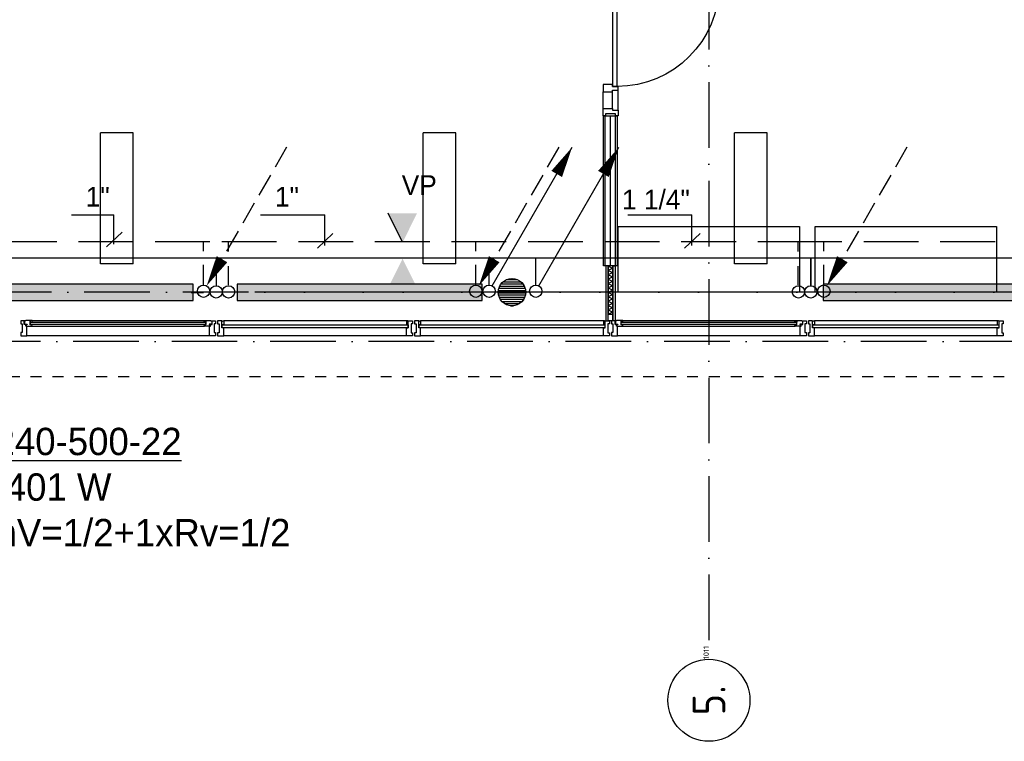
# Model space of a CAD drawing. Extents: x -866131 to -691536, y 173952 to 258052.
# Tile 129 of 160: x -757903 to -748903, y 213166 to 219762. Entities that reach past the tile are written whole.
import ezdxf
from ezdxf.enums import TextEntityAlignment as Align

# ---------------------------------------------------------------- set-up
doc = ezdxf.new("R2010")
doc.units = 0
doc.header["$LTSCALE"] = 100
for name, pattern in [('2322107', [2000, 1000, 1000]), ('2322108', [7, 5, -2]), ('DASHDOT', [9, 6, -1.5, 0, -1.5]), ('HIDDEN', [2, 1, -1])]:
    doc.linetypes.add(name, pattern=pattern)
doc.layers.get('0').update_dxf_attribs({"linetype": 'CONTINUOUS'})
for name, color, linetype in [('AL$1----_ALGEMEEN', 7, 'CONTINUOUS'), ('AL$7----_STRAMIEN', 1, 'DASHDOT'), ('AL21----_BUITENWAND', 4, 'CONTINUOUS'), ('AL22----_BINNENWAND', 7, 'CONTINUOUS'), ('AL28----_KONSTRUKTIE', 3, 'CONTINUOUS'), ('AL31----_BUITENKOZ', 7, 'CONTINUOUS'), ('AL32----_BINNENKOZ', 7, 'CONTINUOUS'), ('AL32----_DRAAIRICHTING', 1, 'CONTINUOUS'), ('ALL-----_REFLIJNEN', 8, 'CONTINUOUS'), ('ALN-----_BLOCKNAAM', 2, 'CONTINUOUS'), ('ALXAA---_GEWBETON', 12, 'CONTINUOUS'), ('ALXOU---_GLAS', 7, 'CONTINUOUS'), ('ARMATUUR', 8, 'CONTINUOUS'), ('WI561---', 1, 'CONTINUOUS'), ('WL561---', 4, 'CONTINUOUS'), ('WL561---_AANVOER', 4, 'CONTINUOUS'), ('WL561---_RETOUR', 4, 'CONTINUOUS'), ('WL570---', 3, 'CONTINUOUS')]:
    doc.layers.add(name, color=color, linetype=linetype)
doc.styles.add('BURO-018', font='BUROFONT.shx', dxfattribs={"height": 180})
doc.styles.add('BURO-025', font='BUROFONT.shx', dxfattribs={"height": 250})
doc.styles.get("Standard").update_dxf_attribs({"font": 'ISOCP'})

# ---------------------------------------------------------------- blocks, each defined once
blk = doc.blocks.new('1011')
at = {"layer": 'AL$7----_STRAMIEN', "color": 7, "linetype": 'CONTINUOUS'}
blk.add_circle((-750, 0), 750, dxfattribs=at)
at = {"layer": 'ALN-----_BLOCKNAAM', "linetype": 'CONTINUOUS'}
blk.add_text('1011', height=100, dxfattribs=at).set_placement((0, 0))
blk = doc.blocks.new('2322401')
at = {"color": 0, "linetype": 'CONTINUOUS'}
for p, q in [((-0.5, 0.5, 1), (-0.5, 0.5)), ((-0.5, 0.5, 1), (-0.5, -0.5, 1)), ((0.5, 0.5, 1), (-0.5, 0.5, 1)), ((0.5, 0.5), (-0.5, 0.5)), ((-0.5, 0.5), (-0.5, -0.5)), ((0.5, 0.5, 1), (0.5, 0.5)), ((0.5, -0.5, 1), (0.5, 0.5, 1)), ((0.5, -0.5), (0.5, 0.5)), ((-0.5, -0.5, 1), (-0.5, -0.5)), ((-0.5, -0.5, 1), (0.5, -0.5, 1)), ((-0.5, -0.5), (0.5, -0.5)), ((0.5, -0.5, 1), (0.5, -0.5))]:
    blk.add_line(p, q, dxfattribs=at)
blk = doc.blocks.new('CVHATCH1')
at = {"color": 0, "linetype": 'CONTINUOUS'}
blk.add_solid([(-0.5, -0.5), (0.5, -0.5), (-0.5, 0.5), (0.5, 0.5)], dxfattribs=at)
blk = doc.blocks.new('LDV1107')
at = {"color": 0, "linetype": 'CONTINUOUS'}
blk.add_line((0.25, 0.433), (6.75, 11.691), dxfattribs=at)
blk.add_lwpolyline([(6.75, 11.691, 0, 1, 0), (5.5, 9.526, 1, 1, 0)], format="xyseb", dxfattribs=at)
blk.add_circle((0, 0), 0.5, dxfattribs=at)
blk = doc.blocks.new('LDV3108')
at = {"color": 0, "linetype": 'CONTINUOUS'}
for p, q in [((6.75, 11.691), (5.813, 10.068)), ((5.438, 9.418), (4.5, 7.794)), ((4.125, 7.145), (3.188, 5.521)), ((2.813, 4.871), (1.875, 3.248)), ((1.5, 2.598), (0.563, 0.974))]:
    blk.add_line(p, q, dxfattribs=at)
blk.add_lwpolyline([(0.25, 0.433, 0, 1, 0), (1.5, 2.598, 1, 1, 0)], format="xyseb", dxfattribs=at)
blk.add_circle((0, 0), 0.5, dxfattribs=at)
blk = doc.blocks.new('CVRINFO2')
at = {"color": 0, "linetype": 'CONTINUOUS', "style": 'BURO-025'}
for tag, p in [('CV_TEXT125', (0, 0)), ('CV_TEXT225', (0, -4.167)), ('CV_TEXT325', (0, -8.333)), ('CV_TEXT425', (0, -12.5))]:
    blk.add_attdef(tag, p, '', height=2.5, dxfattribs=at)

msp = doc.modelspace()

# ---------------------------------------------------------------- hatches: boundary and pattern name
at = {"layer": 'ALXAA---_GEWBETON'}
h = msp.add_hatch(dxfattribs=at)
h.set_pattern_fill('GEWPBET', color=8, scale=100, style=0)
h.set_pattern_definition([(0, (-903703.18, 183726.94), (0, 20), [])])
edge = h.paths.add_edge_path()
edge.add_arc((-753403.003, 217271.228), 125, 0, 360)
at = {"layer": 'WL570---'}
h = msp.add_hatch(color=1, dxfattribs=at)
h.paths.add_polyline_path([(-754270.867, 217993.281), (-754401.694, 217728.43), (-754401.694, 217993.281)])
h.paths.add_polyline_path([(-754401.694, 217993.281), (-754401.694, 217728.43), (-754404.236, 217728.43), (-754535.064, 217993.281)])
h = msp.add_hatch(color=1, dxfattribs=at)
h.paths.add_polyline_path([(-754270.867, 217310.791), (-754401.694, 217575.643), (-754401.694, 217310.791)])
h.paths.add_polyline_path([(-754401.694, 217310.791), (-754401.694, 217575.643), (-754404.236, 217575.643), (-754535.064, 217310.791)])

# ---------------------------------------------------------------- linework, layer by layer
at = {"layer": 'AL$1----_ALGEMEEN', "color": 8}
for p, q in [((-752431.826, 217871.366), (-750773.826, 217871.366)), ((-750773.826, 217871.366), (-750773.826, 217271.366)), ((-750773.826, 217271.366), (-752431.826, 217271.366))]:
    msp.add_line(p, q, dxfattribs=at)
msp.add_lwpolyline([(-750631.826, 217271.366), (-750631.826, 217871.366), (-748973.826, 217871.366), (-748973.826, 217271.366)], close=True, dxfattribs=at)
at = {"layer": 'AL$7----_STRAMIEN', "color": 1}
msp.add_line((-720345.22, 217271.228), (-755752.725, 217271.228), dxfattribs=at)
for points in [[(-751602.826, 240792.855), (-751602.826, 213916.491)], [(-730609.16, 217271.228), (-862679.018, 217271.228)], [(-719909.644, 216821.228), (-863263.924, 216821.228)]]:
    msp.add_lwpolyline(points, dxfattribs=at)
at = {"layer": 'AL21----_BUITENWAND', "color": 8, "linetype": 'HIDDEN'}
msp.add_line((-758802.826, 216501.366), (-726402.826, 216501.366), dxfattribs=at)
at = {"layer": 'AL22----_BINNENWAND', "color": 8}
msp.add_lwpolyline([(-752565.326, 217511.366), (-752565.326, 218884.914), (-752440.326, 218884.914), (-752440.326, 217511.366)], close=True, dxfattribs=at)
at = {"layer": 'AL22----_BINNENWAND', "color": 8, "linetype": 'CONTINUOUS'}
for points in [[(-752550.326, 217511.366), (-752550.326, 218884.914)], [(-752455.326, 217511.366), (-752455.326, 218884.914)]]:
    msp.add_lwpolyline(points, dxfattribs=at)
at = {"layer": 'AL28----_KONSTRUKTIE', "color": 8}
for centre in [(-753403.003, 217271.228), (-753402.826, 217271.228), (-753402.826, 217271.228)]:
    msp.add_circle(centre, 125, dxfattribs=at)
at = {"layer": 'AL31----_BUITENKOZ', "color": 8}
for p, q in [((-757893.826, 217011.366), (-757893.826, 216981.866)), ((-757860.826, 217011.366), (-757893.826, 217011.366)), ((-757860.826, 216975.366), (-757860.826, 217011.366)), ((-757850.577, 217010.124), (-757857.642, 217010.124)), ((-757857.642, 217010.124), (-757857.642, 216980.366)), ((-757848.128, 217014.366), (-757850.577, 217010.124)), ((-757805.642, 217014.366), (-757848.128, 217014.366)), ((-757805.642, 216973.366), (-757805.642, 217014.366)), ((-757805.642, 217012.07), (-757805.642, 216998.538)), ((-757788.642, 217012.07), (-757805.642, 217012.07)), ((-757805.642, 216998.538), (-757788.642, 216998.538)), ((-757790.701, 217014.366), (-756214.951, 217014.366)), ((-757788.642, 216998.538), (-757788.642, 217012.07)), ((-756217.01, 216998.538), (-756217.01, 217012.07)), ((-756217.01, 217012.07), (-756200.01, 217012.07)), ((-756200.01, 216998.538), (-756217.01, 216998.538)), ((-756200.01, 216973.366), (-756200.01, 217014.366)), ((-756200.01, 217014.366), (-756157.524, 217014.366)), ((-756200.01, 217012.07), (-756200.01, 216998.538)), ((-756157.524, 217014.366), (-756155.075, 217010.124)), ((-756155.075, 217010.124), (-756148.01, 217010.124)), ((-756148.01, 217010.124), (-756148.01, 216980.366)), ((-756144.826, 216975.366), (-756144.826, 217011.366)), ((-756144.826, 217011.366), (-756111.826, 217011.366)), ((-756111.826, 217011.366), (-756111.826, 216981.866)), ((-754367.826, 217011.366), (-756037.826, 217011.366)), ((-752567.826, 217011.366), (-754237.826, 217011.366)), ((-752493.826, 217011.366), (-752493.826, 216981.866)), ((-752460.826, 217011.366), (-752493.826, 217011.366)), ((-752460.826, 216975.366), (-752460.826, 217011.366)), ((-752450.577, 217010.124), (-752457.642, 217010.124)), ((-752457.642, 217010.124), (-752457.642, 216980.366)), ((-752448.128, 217014.366), (-752450.577, 217010.124)), ((-752405.642, 217014.366), (-752448.128, 217014.366)), ((-752405.642, 216973.366), (-752405.642, 217014.366)), ((-752405.642, 217012.07), (-752405.642, 216998.538)), ((-752388.642, 217012.07), (-752405.642, 217012.07)), ((-752405.642, 216998.538), (-752388.642, 216998.538)), ((-752390.701, 217014.366), (-750814.951, 217014.366)), ((-752390.701, 217014.366), (-750814.951, 217014.366)), ((-752388.642, 216998.538), (-752388.642, 217012.07)), ((-750817.01, 216998.538), (-750817.01, 217012.07)), ((-750817.01, 217012.07), (-750800.01, 217012.07)), ((-750817.01, 216998.538), (-750817.01, 217012.07)), ((-750817.01, 217012.07), (-750800.01, 217012.07)), ((-750800.01, 216998.538), (-750817.01, 216998.538)), ((-750800.01, 216998.538), (-750817.01, 216998.538)), ((-750800.01, 216973.366), (-750800.01, 217014.366)), ((-750800.01, 217014.366), (-750757.524, 217014.366)), ((-750800.01, 216973.366), (-750800.01, 217014.366)), ((-750800.01, 217014.366), (-750757.524, 217014.366)), ((-750800.01, 217012.07), (-750800.01, 216998.538)), ((-750800.01, 217012.07), (-750800.01, 216998.538)), ((-750757.524, 217014.366), (-750755.075, 217010.124)), ((-750757.524, 217014.366), (-750755.075, 217010.124)), ((-750755.075, 217010.124), (-750748.01, 217010.124)), ((-750755.075, 217010.124), (-750748.01, 217010.124)), ((-750748.01, 217010.124), (-750748.01, 216980.366)), ((-750748.01, 217010.124), (-750748.01, 216980.366)), ((-750744.826, 216975.366), (-750744.826, 217011.366)), ((-750744.826, 217011.366), (-750711.826, 217011.366)), ((-750711.826, 217011.366), (-750711.826, 216981.866)), ((-748967.826, 217011.366), (-750637.826, 217011.366)), ((-757893.826, 216981.866), (-757879.826, 216981.866)), ((-757879.826, 216901.866), (-757893.826, 216901.866)), ((-757893.826, 216901.866), (-757893.826, 216872.366)), ((-757879.826, 216981.866), (-757879.826, 216901.866)), ((-757846.826, 216975.366), (-757860.826, 216975.366)), ((-757857.642, 216980.366), (-757835.142, 216980.366)), ((-757846.826, 216960.366), (-757846.826, 216975.366)), ((-757837.826, 216960.366), (-757846.826, 216960.366)), ((-757835.142, 216975.366), (-757843.142, 216975.366)), ((-757843.142, 216975.366), (-757843.142, 216960.366)), ((-757843.142, 216960.366), (-757837.826, 216960.366)), ((-757837.826, 216960.366), (-757790.701, 216960.366)), ((-757837.826, 216872.366), (-757837.826, 216960.366)), ((-757835.142, 216980.366), (-757835.142, 216975.366)), ((-757788.642, 216973.366), (-757805.642, 216973.366)), ((-757790.701, 216960.366), (-757788.642, 216973.366)), ((-757790.701, 216960.366), (-756214.951, 216960.366)), ((-756214.951, 216960.366), (-756217.01, 216973.366)), ((-756217.01, 216973.366), (-756200.01, 216973.366)), ((-756167.826, 216960.366), (-756214.951, 216960.366)), ((-756148.01, 216980.366), (-756170.51, 216980.366)), ((-756170.51, 216980.366), (-756170.51, 216975.366)), ((-756170.51, 216975.366), (-756162.51, 216975.366)), ((-756162.51, 216960.366), (-756167.826, 216960.366)), ((-756167.826, 216872.366), (-756167.826, 216960.366)), ((-756167.826, 216960.366), (-756158.826, 216960.366)), ((-756162.51, 216975.366), (-756162.51, 216960.366)), ((-756158.826, 216960.366), (-756158.826, 216975.366)), ((-756158.826, 216975.366), (-756144.826, 216975.366)), ((-756111.826, 216981.866), (-756125.826, 216981.866)), ((-756125.826, 216981.866), (-756125.826, 216901.866)), ((-756125.826, 216901.866), (-756111.826, 216901.866)), ((-756111.826, 216901.866), (-756111.826, 216872.366)), ((-752493.826, 216981.866), (-752479.826, 216981.866)), ((-752479.826, 216901.866), (-752493.826, 216901.866)), ((-752493.826, 216901.866), (-752493.826, 216872.366)), ((-752479.826, 216981.866), (-752479.826, 216901.866)), ((-752446.826, 216975.366), (-752460.826, 216975.366)), ((-752457.642, 216980.366), (-752435.142, 216980.366)), ((-752446.826, 216960.366), (-752446.826, 216975.366)), ((-752437.826, 216960.366), (-752446.826, 216960.366)), ((-752435.142, 216975.366), (-752443.142, 216975.366)), ((-752443.142, 216975.366), (-752443.142, 216960.366)), ((-752443.142, 216960.366), (-752437.826, 216960.366)), ((-752437.826, 216960.366), (-752390.701, 216960.366)), ((-752437.826, 216872.366), (-752437.826, 216960.366)), ((-752435.142, 216980.366), (-752435.142, 216975.366)), ((-752388.642, 216973.366), (-752405.642, 216973.366)), ((-752390.701, 216960.366), (-752388.642, 216973.366)), ((-752390.701, 216960.366), (-750814.951, 216960.366)), ((-752390.701, 216960.366), (-750814.951, 216960.366)), ((-750814.951, 216960.366), (-750817.01, 216973.366)), ((-750817.01, 216973.366), (-750800.01, 216973.366)), ((-750814.951, 216960.366), (-750817.01, 216973.366)), ((-750817.01, 216973.366), (-750800.01, 216973.366)), ((-750767.826, 216960.366), (-750814.951, 216960.366)), ((-750767.826, 216960.366), (-750814.951, 216960.366)), ((-750748.01, 216980.366), (-750770.51, 216980.366)), ((-750770.51, 216980.366), (-750770.51, 216975.366)), ((-750748.01, 216980.366), (-750770.51, 216980.366)), ((-750770.51, 216980.366), (-750770.51, 216975.366)), ((-750770.51, 216975.366), (-750762.51, 216975.366)), ((-750770.51, 216975.366), (-750762.51, 216975.366)), ((-750762.51, 216960.366), (-750767.826, 216960.366)), ((-750767.826, 216872.366), (-750767.826, 216960.366)), ((-750767.826, 216960.366), (-750758.826, 216960.366)), ((-750762.51, 216960.366), (-750767.826, 216960.366)), ((-750762.51, 216975.366), (-750762.51, 216960.366)), ((-750762.51, 216975.366), (-750762.51, 216960.366)), ((-750758.826, 216960.366), (-750758.826, 216975.366)), ((-750758.826, 216975.366), (-750744.826, 216975.366)), ((-750711.826, 216981.866), (-750725.826, 216981.866)), ((-750725.826, 216981.866), (-750725.826, 216901.866)), ((-750725.826, 216901.866), (-750711.826, 216901.866)), ((-750711.826, 216901.866), (-750711.826, 216872.366)), ((-757893.826, 216872.366), (-757837.826, 216872.366)), ((-756167.826, 216872.366), (-757837.826, 216872.366)), ((-756111.826, 216872.366), (-756167.826, 216872.366)), ((-754367.826, 216872.366), (-756037.826, 216872.366)), ((-752567.826, 216872.366), (-754237.826, 216872.366)), ((-752493.826, 216872.366), (-752437.826, 216872.366)), ((-750767.826, 216872.366), (-752437.826, 216872.366)), ((-750767.826, 216872.366), (-752437.826, 216872.366)), ((-750711.826, 216872.366), (-750767.826, 216872.366)), ((-748967.826, 216872.366), (-750637.826, 216872.366))]:
    msp.add_line(p, q, dxfattribs=at)
at = {"layer": 'AL31----_BUITENKOZ', "color": 8, "linetype": 'CONTINUOUS'}
for p, q in [((-756054.826, 217011.366), (-756093.826, 217011.366)), ((-756093.826, 217011.366), (-756093.826, 217005.366)), ((-756093.826, 217005.366), (-756093.826, 216991.366)), ((-756093.826, 216991.366), (-756093.826, 216991.366)), ((-756093.826, 216991.366), (-756093.826, 216981.366)), ((-756054.826, 216944.366), (-756054.826, 217011.366)), ((-756054.826, 216974.367), (-756054.826, 217006.366)), ((-756054.826, 217006.366), (-756049.826, 217006.366)), ((-756049.826, 217006.366), (-756049.826, 217011.366)), ((-756049.826, 217011.366), (-756037.826, 217011.366)), ((-756037.826, 217011.366), (-756037.826, 216974.367)), ((-754355.826, 217011.366), (-754367.826, 217011.366)), ((-754367.826, 217011.366), (-754367.826, 216974.367)), ((-754355.826, 217006.366), (-754355.826, 217011.366)), ((-754350.826, 217006.366), (-754355.826, 217006.366)), ((-754350.826, 217011.366), (-754311.826, 217011.366)), ((-754350.826, 216944.366), (-754350.826, 217011.366)), ((-754350.826, 216974.367), (-754350.826, 217006.366)), ((-754311.826, 217011.366), (-754311.826, 217005.366)), ((-754311.826, 217005.366), (-754311.826, 216991.366)), ((-754311.826, 216991.366), (-754311.826, 216991.366)), ((-754311.826, 216991.366), (-754311.826, 216981.366)), ((-754254.826, 217011.366), (-754293.826, 217011.366)), ((-754293.826, 217011.366), (-754293.826, 217005.366)), ((-754293.826, 217005.366), (-754293.826, 216991.366)), ((-754293.826, 216991.366), (-754293.826, 216991.366)), ((-754293.826, 216991.366), (-754293.826, 216981.366)), ((-754254.826, 216944.366), (-754254.826, 217011.366)), ((-754254.826, 216974.367), (-754254.826, 217006.366)), ((-754254.826, 217006.366), (-754249.826, 217006.366)), ((-754249.826, 217006.366), (-754249.826, 217011.366)), ((-754249.826, 217011.366), (-754237.826, 217011.366)), ((-754237.826, 217011.366), (-754237.826, 216974.367)), ((-752555.826, 217011.366), (-752567.826, 217011.366)), ((-752567.826, 217011.366), (-752567.826, 216974.367)), ((-752555.826, 217006.366), (-752555.826, 217011.366)), ((-752550.826, 217006.366), (-752555.826, 217006.366)), ((-752550.826, 217011.366), (-752511.826, 217011.366)), ((-752550.826, 216944.366), (-752550.826, 217011.366)), ((-752550.826, 216974.367), (-752550.826, 217006.366)), ((-752511.826, 217011.366), (-752511.826, 217005.366)), ((-752511.826, 217005.366), (-752511.826, 216991.366)), ((-752511.826, 216991.366), (-752511.826, 216991.366)), ((-752511.826, 216991.366), (-752511.826, 216981.366)), ((-750654.826, 217011.366), (-750693.826, 217011.366)), ((-750693.826, 217011.366), (-750693.826, 217005.366)), ((-750693.826, 217005.366), (-750693.826, 216991.366)), ((-750693.826, 216991.366), (-750693.826, 216991.366)), ((-750693.826, 216991.366), (-750693.826, 216981.366)), ((-750654.826, 216944.366), (-750654.826, 217011.366)), ((-750654.826, 216974.367), (-750654.826, 217006.366)), ((-750654.826, 217006.366), (-750649.826, 217006.366)), ((-750649.826, 217006.366), (-750649.826, 217011.366)), ((-750649.826, 217011.366), (-750637.826, 217011.366)), ((-750637.826, 217011.366), (-750637.826, 216974.367)), ((-748955.826, 217011.366), (-748967.826, 217011.366)), ((-748967.826, 217011.366), (-748967.826, 216974.367)), ((-748955.826, 217006.366), (-748955.826, 217011.366)), ((-748950.826, 217006.366), (-748955.826, 217006.366)), ((-748950.826, 217011.366), (-748911.826, 217011.366)), ((-748950.826, 216944.366), (-748950.826, 217011.366)), ((-748950.826, 216974.367), (-748950.826, 217006.366)), ((-748911.826, 217011.366), (-748911.826, 217005.366)), ((-748911.826, 217005.366), (-748911.826, 216991.366)), ((-748911.826, 216991.366), (-748911.826, 216991.366)), ((-748911.826, 216991.366), (-748911.826, 216981.366)), ((-756093.826, 216981.366), (-756079.826, 216981.366)), ((-756079.826, 216901.366), (-756093.826, 216901.366)), ((-756093.826, 216901.366), (-756093.826, 216892.366)), ((-756079.826, 216981.366), (-756079.826, 216901.366)), ((-756037.826, 216974.367), (-756054.826, 216974.367)), ((-756037.826, 216944.366), (-756054.826, 216944.366)), ((-756037.826, 216891.366), (-756037.826, 216944.366)), ((-754367.826, 216974.367), (-754350.826, 216974.367)), ((-754367.826, 216891.366), (-754367.826, 216944.366)), ((-754367.826, 216944.366), (-754350.826, 216944.366)), ((-754311.826, 216981.366), (-754325.826, 216981.366)), ((-754325.826, 216981.366), (-754325.826, 216901.366)), ((-754325.826, 216901.366), (-754311.826, 216901.366)), ((-754311.826, 216901.366), (-754311.826, 216891.866)), ((-754293.826, 216981.366), (-754279.826, 216981.366)), ((-754279.826, 216901.366), (-754293.826, 216901.366)), ((-754293.826, 216901.366), (-754293.826, 216892.366)), ((-754279.826, 216981.366), (-754279.826, 216901.366)), ((-754237.826, 216974.367), (-754254.826, 216974.367)), ((-754237.826, 216944.366), (-754254.826, 216944.366)), ((-754237.826, 216891.366), (-754237.826, 216944.366)), ((-752567.826, 216974.367), (-752550.826, 216974.367)), ((-752567.826, 216891.366), (-752567.826, 216944.366)), ((-752567.826, 216944.366), (-752550.826, 216944.366)), ((-752511.826, 216981.366), (-752525.826, 216981.366)), ((-752525.826, 216981.366), (-752525.826, 216901.366)), ((-752525.826, 216901.366), (-752511.826, 216901.366)), ((-752511.826, 216901.366), (-752511.826, 216891.866)), ((-750693.826, 216981.366), (-750679.826, 216981.366)), ((-750679.826, 216901.366), (-750693.826, 216901.366)), ((-750693.826, 216901.366), (-750693.826, 216892.366)), ((-750679.826, 216981.366), (-750679.826, 216901.366)), ((-750637.826, 216974.367), (-750654.826, 216974.367)), ((-750637.826, 216944.366), (-750654.826, 216944.366)), ((-750637.826, 216891.366), (-750637.826, 216944.366)), ((-748967.826, 216974.367), (-748950.826, 216974.367)), ((-748967.826, 216891.366), (-748967.826, 216944.366)), ((-748967.826, 216944.366), (-748950.826, 216944.366)), ((-748911.826, 216981.366), (-748925.826, 216981.366)), ((-748925.826, 216981.366), (-748925.826, 216901.366)), ((-748925.826, 216901.366), (-748911.826, 216901.366)), ((-748911.826, 216901.366), (-748911.826, 216891.866)), ((-756093.826, 216892.366), (-756093.826, 216892.366)), ((-756093.826, 216892.366), (-756093.826, 216878.366)), ((-756093.826, 216878.366), (-756093.826, 216872.366)), ((-756093.826, 216872.366), (-756074.899, 216872.366)), ((-756074.899, 216872.366), (-756037.826, 216872.366)), ((-756037.826, 216883.366), (-756037.826, 216891.366)), ((-756037.826, 216879.366), (-756037.826, 216883.366)), ((-756037.826, 216872.366), (-756037.826, 216879.366)), ((-754367.826, 216883.366), (-754367.826, 216891.366)), ((-754367.826, 216879.366), (-754367.826, 216883.366)), ((-754367.826, 216872.366), (-754367.826, 216879.366)), ((-754330.754, 216872.366), (-754367.826, 216872.366)), ((-754311.826, 216872.366), (-754330.754, 216872.366)), ((-754311.826, 216891.866), (-754311.826, 216891.866)), ((-754311.826, 216891.866), (-754311.826, 216878.366)), ((-754311.826, 216878.366), (-754311.826, 216872.366)), ((-754293.826, 216892.366), (-754293.826, 216892.366)), ((-754293.826, 216892.366), (-754293.826, 216878.366)), ((-754293.826, 216878.366), (-754293.826, 216872.366)), ((-754293.826, 216872.366), (-754274.899, 216872.366)), ((-754274.899, 216872.366), (-754237.826, 216872.366)), ((-754237.826, 216883.366), (-754237.826, 216891.366)), ((-754237.826, 216879.366), (-754237.826, 216883.366)), ((-754237.826, 216872.366), (-754237.826, 216879.366)), ((-752567.826, 216883.366), (-752567.826, 216891.366)), ((-752567.826, 216879.366), (-752567.826, 216883.366)), ((-752567.826, 216872.366), (-752567.826, 216879.366)), ((-752530.754, 216872.366), (-752567.826, 216872.366)), ((-752511.826, 216872.366), (-752530.754, 216872.366)), ((-752511.826, 216891.866), (-752511.826, 216891.866)), ((-752511.826, 216891.866), (-752511.826, 216878.366)), ((-752511.826, 216878.366), (-752511.826, 216872.366)), ((-750693.826, 216892.366), (-750693.826, 216892.366)), ((-750693.826, 216892.366), (-750693.826, 216878.366)), ((-750693.826, 216878.366), (-750693.826, 216872.366)), ((-750693.826, 216872.366), (-750674.899, 216872.366)), ((-750674.899, 216872.366), (-750637.826, 216872.366)), ((-750637.826, 216883.366), (-750637.826, 216891.366)), ((-750637.826, 216879.366), (-750637.826, 216883.366)), ((-750637.826, 216872.366), (-750637.826, 216879.366)), ((-748967.826, 216883.366), (-748967.826, 216891.366)), ((-748967.826, 216879.366), (-748967.826, 216883.366)), ((-748967.826, 216872.366), (-748967.826, 216879.366)), ((-748930.754, 216872.366), (-748967.826, 216872.366)), ((-748911.826, 216872.366), (-748930.754, 216872.366)), ((-748911.826, 216891.866), (-748911.826, 216891.866)), ((-748911.826, 216891.866), (-748911.826, 216878.366)), ((-748911.826, 216878.366), (-748911.826, 216872.366))]:
    msp.add_line(p, q, dxfattribs=at)
at = {"layer": 'AL31----_BUITENKOZ', "color": 8}
for points in [[(-757893.826, 217011.366), (-757893.826, 216981.866), (-757879.826, 216981.866), (-757879.826, 216901.866), (-757893.826, 216901.866), (-757893.826, 216872.366), (-757837.826, 216872.366), (-757837.826, 216960.366), (-757846.826, 216960.366), (-757846.826, 216975.366), (-757860.826, 216975.366), (-757860.826, 217011.366)], [(-757848.128, 217014.366), (-757850.577, 217010.124), (-757857.642, 217010.124), (-757857.642, 216980.366), (-757835.142, 216980.366), (-757835.142, 216975.366), (-757843.142, 216975.366), (-757843.142, 216960.366), (-757837.826, 216960.366), (-757790.701, 216960.366), (-757788.642, 216973.366), (-757805.642, 216973.366), (-757805.642, 217014.366)], [(-757805.642, 217012.07), (-757805.642, 216998.538), (-757788.642, 216998.538), (-757788.642, 217012.07)], [(-756157.524, 217014.366), (-756155.075, 217010.124), (-756148.01, 217010.124), (-756148.01, 216980.366), (-756170.51, 216980.366), (-756170.51, 216975.366), (-756162.51, 216975.366), (-756162.51, 216960.366), (-756167.826, 216960.366), (-756214.951, 216960.366), (-756217.01, 216973.366), (-756200.01, 216973.366), (-756200.01, 217014.366)], [(-756200.01, 217012.07), (-756200.01, 216998.538), (-756217.01, 216998.538), (-756217.01, 217012.07)], [(-756111.826, 217011.366), (-756111.826, 216981.866), (-756125.826, 216981.866), (-756125.826, 216901.866), (-756111.826, 216901.866), (-756111.826, 216872.366), (-756167.826, 216872.366), (-756167.826, 216960.366), (-756158.826, 216960.366), (-756158.826, 216975.366), (-756144.826, 216975.366), (-756144.826, 217011.366)], [(-750711.826, 217011.366), (-750711.826, 216981.866), (-750725.826, 216981.866), (-750725.826, 216901.866), (-750711.826, 216901.866), (-750711.826, 216872.366), (-750767.826, 216872.366), (-750767.826, 216960.366), (-750758.826, 216960.366), (-750758.826, 216975.366), (-750744.826, 216975.366), (-750744.826, 217011.366)]]:
    msp.add_lwpolyline(points, close=True, dxfattribs=at)
for points in [[(-757790.701, 217014.366), (-756214.951, 217014.366)], [(-754367.826, 217011.366), (-756037.826, 217011.366)], [(-748967.826, 217011.366), (-750637.826, 217011.366)], [(-757790.701, 216960.366), (-756214.951, 216960.366)], [(-756167.826, 216872.366), (-757837.826, 216872.366)], [(-754367.826, 216872.366), (-756037.826, 216872.366)], [(-748967.826, 216872.366), (-750637.826, 216872.366)]]:
    msp.add_lwpolyline(points, dxfattribs=at)
at = {"layer": 'AL31----_BUITENKOZ', "color": 8, "linetype": 'CONTINUOUS'}
for points in [[(-756054.826, 217011.366), (-756093.826, 217011.366), (-756093.826, 217005.366), (-756093.826, 216991.366), (-756093.826, 216991.366), (-756093.826, 216981.366), (-756079.826, 216981.366), (-756079.826, 216901.366), (-756093.826, 216901.366), (-756093.826, 216892.366), (-756093.826, 216892.366), (-756093.826, 216878.366), (-756093.826, 216872.366), (-756074.899, 216872.366), (-756037.826, 216872.366), (-756037.826, 216879.366), (-756037.826, 216883.366), (-756037.826, 216891.366), (-756037.826, 216944.366), (-756054.826, 216944.366)], [(-756054.826, 216974.367), (-756054.826, 217006.366), (-756049.826, 217006.366), (-756049.826, 217011.366), (-756037.826, 217011.366), (-756037.826, 216974.367)], [(-750654.826, 217011.366), (-750693.826, 217011.366), (-750693.826, 217005.366), (-750693.826, 216991.366), (-750693.826, 216991.366), (-750693.826, 216981.366), (-750679.826, 216981.366), (-750679.826, 216901.366), (-750693.826, 216901.366), (-750693.826, 216892.366), (-750693.826, 216892.366), (-750693.826, 216878.366), (-750693.826, 216872.366), (-750674.899, 216872.366), (-750637.826, 216872.366), (-750637.826, 216879.366), (-750637.826, 216883.366), (-750637.826, 216891.366), (-750637.826, 216944.366), (-750654.826, 216944.366)], [(-750654.826, 216974.367), (-750654.826, 217006.366), (-750649.826, 217006.366), (-750649.826, 217011.366), (-750637.826, 217011.366), (-750637.826, 216974.367)]]:
    msp.add_lwpolyline(points, close=True, dxfattribs=at)
at = {"layer": 'AL32----_BINNENKOZ', "color": 8}
msp.add_lwpolyline([(-752482.826, 219151.914), (-752442.826, 219151.914), (-752442.826, 220085.914), (-752482.826, 220085.914)], close=True, dxfattribs=at)
for points in [[(-752431.826, 219118.914), (-752431.826, 219151.914), (-752482.826, 219151.914), (-752482.826, 219168.914), (-752570.826, 219168.914), (-752570.826, 219101.914), (-752482.826, 219101.914), (-752482.826, 219118.914), (-752431.826, 219118.914), (-752431.826, 219151.914)], [(-752570.826, 218951.914), (-752570.826, 219101.914)], [(-752482.826, 218951.914), (-752482.826, 219101.914)], [(-752431.826, 218934.914), (-752431.826, 219118.914)], [(-752431.826, 218884.914), (-752456.826, 218884.914), (-752456.826, 218900.914), (-752548.826, 218900.914), (-752548.826, 218884.914), (-752570.826, 218884.914), (-752570.826, 218951.914), (-752482.826, 218951.914), (-752482.826, 218934.914), (-752431.826, 218934.914), (-752431.826, 218884.914)]]:
    msp.add_lwpolyline(points, dxfattribs=at)
at = {"layer": 'AL32----_DRAAIRICHTING', "color": 8}
msp.add_lwpolyline([(-752442.826, 220085.914), (-751508.826, 220085.914, -0.41421356), (-752442.826, 219151.914, -0.41421356)], format="xyb", dxfattribs=at)
at = {"layer": 'ALL-----_REFLIJNEN', "color": 8, "linetype": 'CONTINUOUS'}
for p, q in [((-752431.826, 217271.366), (-752431.826, 217871.366)), ((-753483.402, 217366.94), (-753322.603, 217366.94)), ((-753450.284, 217386.94), (-753355.721, 217386.94)), ((-753527.929, 217266.94), (-753278.076, 217266.94)), ((-753527.011, 217286.94), (-753278.994, 217286.94)), ((-753522.792, 217306.94), (-753283.213, 217306.94)), ((-753514.9, 217326.94), (-753291.105, 217326.94)), ((-753502.464, 217346.94), (-753303.541, 217346.94)), ((-753525.62, 217246.94), (-753280.385, 217246.94)), ((-753519.894, 217226.94), (-753286.111, 217226.94)), ((-753510.204, 217206.94), (-753295.801, 217206.94)), ((-753495.31, 217186.94), (-753310.695, 217186.94)), ((-753471.917, 217166.94), (-753334.088, 217166.94)), ((-753416.333, 217146.94), (-753389.673, 217146.94)), ((-752555.826, 217011.366), (-752567.826, 217011.366)), ((-752567.826, 217011.366), (-752567.826, 216974.367)), ((-752555.826, 217006.366), (-752555.826, 217011.366)), ((-752550.826, 217006.366), (-752555.826, 217006.366)), ((-752550.826, 217011.366), (-752511.826, 217011.366)), ((-752550.826, 216944.366), (-752550.826, 217011.366)), ((-752550.826, 216974.367), (-752550.826, 217006.366)), ((-752511.826, 217011.366), (-752511.826, 217005.366)), ((-752511.826, 217005.366), (-752511.826, 216991.366)), ((-752511.826, 216991.366), (-752511.826, 216991.366)), ((-752511.826, 216991.366), (-752511.826, 216981.366)), ((-752493.826, 217011.366), (-752493.826, 216981.866)), ((-752460.826, 217011.366), (-752493.826, 217011.366)), ((-752460.826, 216975.366), (-752460.826, 217011.366)), ((-752450.577, 217010.124), (-752457.642, 217010.124)), ((-752457.642, 217010.124), (-752457.642, 216980.366)), ((-752448.128, 217014.366), (-752450.577, 217010.124)), ((-752405.642, 217014.366), (-752448.128, 217014.366)), ((-752405.642, 216973.366), (-752405.642, 217014.366)), ((-752405.642, 217012.07), (-752405.642, 216998.538)), ((-752388.642, 217012.07), (-752405.642, 217012.07)), ((-752405.642, 216998.538), (-752388.642, 216998.538)), ((-752403.642, 216975.367), (-752403.642, 216996.538)), ((-752388.642, 216998.538), (-752388.642, 217012.07)), ((-752567.826, 216974.367), (-752550.826, 216974.367)), ((-752567.826, 216891.366), (-752567.826, 216944.366)), ((-752567.826, 216944.366), (-752550.826, 216944.366)), ((-752511.826, 216981.366), (-752525.826, 216981.366)), ((-752525.826, 216981.366), (-752525.826, 216901.366)), ((-752525.826, 216901.366), (-752511.826, 216901.366)), ((-752511.826, 216901.366), (-752511.826, 216891.866)), ((-752493.826, 216981.866), (-752479.826, 216981.866)), ((-752479.826, 216901.866), (-752493.826, 216901.866)), ((-752493.826, 216901.866), (-752493.826, 216872.366)), ((-752479.826, 216981.866), (-752479.826, 216901.866)), ((-752446.826, 216975.366), (-752460.826, 216975.366)), ((-752457.642, 216980.366), (-752435.142, 216980.366)), ((-752446.826, 216960.366), (-752446.826, 216975.366)), ((-752437.826, 216960.366), (-752446.826, 216960.366)), ((-752435.142, 216975.366), (-752443.142, 216975.366)), ((-752443.142, 216975.366), (-752443.142, 216960.366)), ((-752443.142, 216960.366), (-752437.826, 216960.366)), ((-752437.826, 216872.366), (-752437.826, 216960.366)), ((-752437.826, 216960.366), (-752390.701, 216960.366)), ((-752435.142, 216980.366), (-752435.142, 216975.366)), ((-752388.642, 216973.366), (-752405.642, 216973.366)), ((-752390.701, 216960.366), (-752388.642, 216973.366)), ((-752567.826, 216883.366), (-752567.826, 216891.366)), ((-752567.826, 216879.366), (-752567.826, 216883.366)), ((-752567.826, 216872.366), (-752567.826, 216879.366)), ((-752530.754, 216872.366), (-752567.826, 216872.366)), ((-752511.826, 216872.366), (-752530.754, 216872.366)), ((-752511.826, 216891.866), (-752511.826, 216891.866)), ((-752511.826, 216891.866), (-752511.826, 216878.366)), ((-752511.826, 216878.366), (-752511.826, 216872.366)), ((-752493.826, 216872.366), (-752437.826, 216872.366))]:
    msp.add_line(p, q, dxfattribs=at)
for points in [[(-752502.826, 217511.366), (-752502.826, 218884.914)], [(-752524.643, 217511.366), (-752524.643, 217069.366)], [(-752524.643, 217510.761), (-752481.009, 217491.275), (-752524.643, 217471.184), (-752481.009, 217451.094), (-752524.643, 217431.003), (-752481.009, 217410.912), (-752524.643, 217390.821), (-752481.009, 217370.73), (-752524.643, 217350.639), (-752481.009, 217330.548), (-752524.643, 217310.457), (-752481.009, 217290.366), (-752524.643, 217270.275), (-752481.009, 217250.184), (-752524.643, 217230.094), (-752481.009, 217210.003), (-752524.643, 217189.912), (-752481.009, 217169.821), (-752524.643, 217149.73), (-752481.009, 217129.639), (-752524.643, 217109.548), (-752481.009, 217089.457), (-752524.643, 217069.972)], [(-752481.009, 217511.366), (-752481.009, 217069.366)], [(-752567.826, 217011.366), (-754237.826, 217011.366)], [(-752567.826, 216872.366), (-754237.826, 216872.366)]]:
    msp.add_lwpolyline(points, dxfattribs=at)
for points in [[(-752544.643, 217511.366), (-752544.643, 217011.366), (-752524.643, 217011.366), (-752524.643, 217511.366)], [(-752461.009, 217511.366), (-752461.009, 217011.366), (-752481.009, 217011.366), (-752481.009, 217511.366)], [(-754350.826, 216974.367), (-754350.826, 217006.366), (-754355.826, 217006.366), (-754355.826, 217011.366), (-754367.826, 217011.366), (-754367.826, 216974.367)], [(-754350.826, 217011.366), (-754311.826, 217011.366), (-754311.826, 217005.366), (-754311.826, 216991.366), (-754311.826, 216991.366), (-754311.826, 216981.366), (-754325.826, 216981.366), (-754325.826, 216901.366), (-754311.826, 216901.366), (-754311.826, 216891.866), (-754311.826, 216891.866), (-754311.826, 216878.366), (-754311.826, 216872.366), (-754330.754, 216872.366), (-754367.826, 216872.366), (-754367.826, 216879.366), (-754367.826, 216883.366), (-754367.826, 216891.366), (-754367.826, 216944.366), (-754350.826, 216944.366)], [(-754254.826, 217011.366), (-754293.826, 217011.366), (-754293.826, 217005.366), (-754293.826, 216991.366), (-754293.826, 216991.366), (-754293.826, 216981.366), (-754279.826, 216981.366), (-754279.826, 216901.366), (-754293.826, 216901.366), (-754293.826, 216892.366), (-754293.826, 216892.366), (-754293.826, 216878.366), (-754293.826, 216872.366), (-754274.899, 216872.366), (-754237.826, 216872.366), (-754237.826, 216879.366), (-754237.826, 216883.366), (-754237.826, 216891.366), (-754237.826, 216944.366), (-754254.826, 216944.366)], [(-754254.826, 216974.367), (-754254.826, 217006.366), (-754249.826, 217006.366), (-754249.826, 217011.366), (-754237.826, 217011.366), (-754237.826, 216974.367)], [(-752523.576, 217069.366), (-752482.076, 217069.366), (-752482.076, 217011.366), (-752523.576, 217011.366)], [(-748950.826, 216974.367), (-748950.826, 217006.366), (-748955.826, 217006.366), (-748955.826, 217011.366), (-748967.826, 217011.366), (-748967.826, 216974.367)], [(-748950.826, 217011.366), (-748911.826, 217011.366), (-748911.826, 217005.366), (-748911.826, 216991.366), (-748911.826, 216991.366), (-748911.826, 216981.366), (-748925.826, 216981.366), (-748925.826, 216901.366), (-748911.826, 216901.366), (-748911.826, 216891.866), (-748911.826, 216891.866), (-748911.826, 216878.366), (-748911.826, 216872.366), (-748930.754, 216872.366), (-748967.826, 216872.366), (-748967.826, 216879.366), (-748967.826, 216883.366), (-748967.826, 216891.366), (-748967.826, 216944.366), (-748950.826, 216944.366)], [(-754252.826, 216946.367), (-754252.826, 216972.367), (-752552.826, 216972.367), (-752552.826, 216946.367)]]:
    msp.add_lwpolyline(points, close=True, dxfattribs=at)
msp.add_circle((-753403.003, 217271.228), 125, dxfattribs=at)
at = {"layer": 'ALXAA---_GEWBETON', "color": 8}
for p, q in [((-753483.226, 217366.94), (-753322.427, 217366.94)), ((-753483.226, 217366.94), (-753322.427, 217366.94)), ((-753450.108, 217386.94), (-753355.545, 217386.94)), ((-753450.108, 217386.94), (-753355.545, 217386.94)), ((-753527.753, 217266.94), (-753277.9, 217266.94)), ((-753527.753, 217266.94), (-753277.9, 217266.94)), ((-753526.835, 217286.94), (-753278.818, 217286.94)), ((-753526.835, 217286.94), (-753278.818, 217286.94)), ((-753522.616, 217306.94), (-753283.036, 217306.94)), ((-753522.616, 217306.94), (-753283.036, 217306.94)), ((-753514.724, 217326.94), (-753290.929, 217326.94)), ((-753514.724, 217326.94), (-753290.929, 217326.94)), ((-753502.288, 217346.94), (-753303.365, 217346.94)), ((-753502.288, 217346.94), (-753303.365, 217346.94)), ((-753525.444, 217246.94), (-753280.208, 217246.94)), ((-753525.444, 217246.94), (-753280.208, 217246.94)), ((-753519.718, 217226.94), (-753285.935, 217226.94)), ((-753519.718, 217226.94), (-753285.935, 217226.94)), ((-753510.028, 217206.94), (-753295.625, 217206.94)), ((-753510.028, 217206.94), (-753295.625, 217206.94)), ((-753495.134, 217186.94), (-753310.519, 217186.94)), ((-753495.134, 217186.94), (-753310.519, 217186.94)), ((-753471.74, 217166.94), (-753333.912, 217166.94)), ((-753471.74, 217166.94), (-753333.912, 217166.94)), ((-753416.156, 217146.94), (-753389.496, 217146.94)), ((-753416.156, 217146.94), (-753389.496, 217146.94))]:
    msp.add_line(p, q, dxfattribs=at)
at = {"layer": 'ALXOU---_GLAS', "color": 8}
for p, q in [((-757803.642, 216975.367), (-757803.642, 216996.538)), ((-757803.642, 216996.538), (-756202.01, 216996.538)), ((-756202.01, 216996.538), (-756202.01, 216975.367)), ((-752403.642, 216975.367), (-752403.642, 216996.538)), ((-752403.642, 216996.538), (-750802.01, 216996.538)), ((-752403.642, 216996.538), (-750802.01, 216996.538)), ((-750802.01, 216996.538), (-750802.01, 216975.367)), ((-750802.01, 216996.538), (-750802.01, 216975.367)), ((-756202.01, 216975.367), (-757803.642, 216975.367)), ((-756052.826, 216946.367), (-756052.826, 216972.367)), ((-756052.826, 216972.367), (-754352.826, 216972.367)), ((-754352.826, 216946.367), (-756052.826, 216946.367)), ((-754352.826, 216972.367), (-754352.826, 216946.367)), ((-754252.826, 216946.367), (-754252.826, 216972.367)), ((-754252.826, 216972.367), (-752552.826, 216972.367)), ((-752552.826, 216946.367), (-754252.826, 216946.367)), ((-752552.826, 216972.367), (-752552.826, 216946.367)), ((-750802.01, 216975.367), (-752403.642, 216975.367)), ((-750802.01, 216975.367), (-752403.642, 216975.367)), ((-750652.826, 216946.367), (-750652.826, 216972.367)), ((-750652.826, 216972.367), (-748952.826, 216972.367)), ((-748952.826, 216946.367), (-750652.826, 216946.367)), ((-748952.826, 216972.367), (-748952.826, 216946.367))]:
    msp.add_line(p, q, dxfattribs=at)
for points in [[(-757803.642, 216975.367), (-757803.642, 216996.538), (-756202.01, 216996.538), (-756202.01, 216975.367)], [(-756052.826, 216946.367), (-756052.826, 216972.367), (-754352.826, 216972.367), (-754352.826, 216946.367)], [(-750652.826, 216946.367), (-750652.826, 216972.367), (-748952.826, 216972.367), (-748952.826, 216946.367)]]:
    msp.add_lwpolyline(points, close=True, dxfattribs=at)
at = {"layer": 'ARMATUUR', "color": 8}
for points in [[(-756865.326, 218729.366), (-757165.326, 218729.366)], [(-757165.326, 217529.366), (-757165.326, 218729.366)], [(-756865.326, 217529.366), (-756865.326, 218729.366)], [(-753915.326, 218729.366), (-754215.326, 218729.366)], [(-754215.326, 217529.366), (-754215.326, 218729.366)], [(-753915.326, 217529.366), (-753915.326, 218729.366)], [(-751370.326, 217529.366), (-751370.326, 218729.366)], [(-751070.326, 218729.366), (-751370.326, 218729.366)], [(-751070.326, 217529.366), (-751070.326, 218729.366)], [(-756865.326, 217529.366), (-757165.326, 217529.366)], [(-753915.326, 217529.366), (-754215.326, 217529.366)], [(-751070.326, 217529.366), (-751370.326, 217529.366)]]:
    msp.add_lwpolyline(points, dxfattribs=at)
at = {"layer": 'WI561---', "color": 4}
for p, q in [((-756223.243, 217266.29), (-756335.68, 217266.29)), ((-756007.019, 217274.935), (-755851.339, 217274.935)), ((-750612.349, 217274.935), (-750456.668, 217274.935))]:
    msp.add_line(p, q, dxfattribs=at)
at = {"layer": 'WL561---_AANVOER', "linetype": '2322107'}
for p, q in [((-755943.549, 217582.584), (-761712.542, 217582.584)), ((-756102.856, 217331.851), (-756102.856, 217582.584)), ((-750703.722, 217582.584), (-755995.023, 217582.584)), ((-753612.769, 217337.167), (-753612.769, 217585.361)), ((-753185.812, 217337.167), (-753185.812, 217585.361)), ((-745307.797, 217582.584), (-750826.716, 217582.584)), ((-750672.407, 217330.455), (-750672.407, 217578.65)), ((-750668.504, 217331.851), (-750668.504, 217582.584))]:
    msp.add_line(p, q, dxfattribs=at)
at = {"layer": 'WL561---_RETOUR', "linetype": '2322108'}
for p, q in [((-756164.709, 217732.584), (-761900.808, 217732.584)), ((-756222.561, 217647.512), (-756222.561, 217735.235)), ((-750655.288, 217732.584), (-756164.709, 217732.584)), ((-755994.516, 217643.794), (-755994.516, 217732.584)), ((-753733.959, 217647.512), (-753733.959, 217735.235)), ((-750786.455, 217643.794), (-750786.455, 217732.584)), ((-745487.794, 217732.584), (-750655.288, 217732.584)), ((-750552.089, 217647.512), (-750552.089, 217735.235)), ((-756222.561, 217337.167), (-756222.561, 217522.836)), ((-755994.516, 217334.932), (-755994.516, 217510.278)), ((-753733.959, 217337.167), (-753733.959, 217522.836)), ((-750786.455, 217334.932), (-750786.455, 217510.278)), ((-750552.089, 217337.167), (-750552.089, 217522.836))]:
    msp.add_line(p, q, dxfattribs=at)
at = {"layer": 'WL561---_RETOUR', "color": 1}
for centre in [(-756106.759, 217274.205), (-755992.969, 217274.205), (-750784.907, 217274.205), (-750672.407, 217274.205)]:
    msp.add_circle(centre, 56.25, dxfattribs=at)
at = {"layer": 'WL570---', "color": 1}
for p, q in [((-754404.236, 217728.43), (-754535.064, 217993.281)), ((-757430.48, 217978.434), (-757042.465, 217978.695)), ((-757042.465, 217712.075), (-757042.465, 217978.695)), ((-755701.178, 217978.225), (-755114.922, 217978.619)), ((-755114.922, 217698.657), (-755114.922, 217978.619)), ((-752344.296, 217978.225), (-751758.04, 217978.619)), ((-751758.04, 217698.657), (-751758.04, 217978.619)), ((-757109, 217687.413), (-756967.615, 217820.416)), ((-755181.457, 217673.994), (-755040.072, 217806.998)), ((-751824.575, 217673.994), (-751683.189, 217806.998))]:
    msp.add_line(p, q, dxfattribs=at)

# ---------------------------------------------------------------- block references
at = {"layer": 'AL$7----_STRAMIEN'}
ref = msp.add_blockref('1011', (-751602.826, 213916.491), dxfattribs=dict(at, xscale=0.5, yscale=0.5, zscale=0.5, rotation=90))
ref.add_attrib('STR-NAAM', '5.', dxfattribs={"color": 3, "linetype": 'CONTINUOUS', "height": 300, "rotation": 90}).set_placement((-751602.826, 213541.491), align=Align.MIDDLE)
at = {"layer": 'WI561---'}
ref = msp.add_blockref('CVRINFO2', (-758671.377, 215782.325), dxfattribs=dict(at, xscale=100, yscale=100, zscale=100))
ref.add_attrib('CV_TEXT125', '%%u3x2240-500-22', (-758671.377, 215782.325), dxfattribs={"layer": '0', "color": 2, "linetype": 'CONTINUOUS', "height": 250, "style": 'BURO-025'})
ref.add_attrib('CV_TEXT225', 'Q=4401 W', (-758671.377, 215365.658), dxfattribs={"layer": '0', "color": 2, "linetype": 'CONTINUOUS', "height": 250, "style": 'BURO-025'})
ref.add_attrib('CV_TEXT325', '2xThV=1/2+1xRv=1/2', (-758671.377, 214948.991), dxfattribs={"layer": '0', "color": 2, "linetype": 'CONTINUOUS', "height": 250, "style": 'BURO-025'})
at = {"layer": 'WL561---', "xscale": 2240, "yscale": 150}
for name, p, zscale, rotation in [('2322401', (-757435.904, 217271.228), 400, 180.0000000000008), ('CVHATCH1', (-757435.904, 217271.228), 2240, 180.0000000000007), ('2322401', (-754795.852, 217271.228), 400, 180.0000000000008), ('CVHATCH1', (-754795.852, 217271.228), 2240, 180.0000000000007), ('2322401', (-749437.292, 217271.228), 400, 180.0000000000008), ('CVHATCH1', (-749437.292, 217271.228), 2240, 180.0000000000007)]:
    msp.add_blockref(name, p, dxfattribs=dict(at, zscale=zscale, rotation=rotation))
at = {"layer": 'WL561---_AANVOER', "color": 2, "xscale": 112.5, "yscale": 112.5, "zscale": 112.5}
for p in [(-753612.769, 217280.917), (-753185.812, 217280.917)]:
    msp.add_blockref('LDV1107', p, dxfattribs=at)
at = {"layer": 'WL561---_RETOUR', "color": 2, "xscale": 112.5, "yscale": 112.5, "zscale": 112.5}
for p in [(-756222.561, 217280.917), (-753733.959, 217280.917), (-750552.089, 217280.917)]:
    msp.add_blockref('LDV3108', p, dxfattribs=at)

# ---------------------------------------------------------------- texts
at = {"layer": 'WL570---', "color": 1, "style": 'BURO-018'}
for s, p in [('VP', (-754411.009, 218160.694)), ('1"', (-757299.314, 218054.604)), ('1"', (-755570.013, 218054.396)), ('1 1/4"', (-752398.155, 218027.977))]:
    msp.add_text(s, height=180, dxfattribs=at).set_placement(p)

doc.saveas('drawing.dxf')
